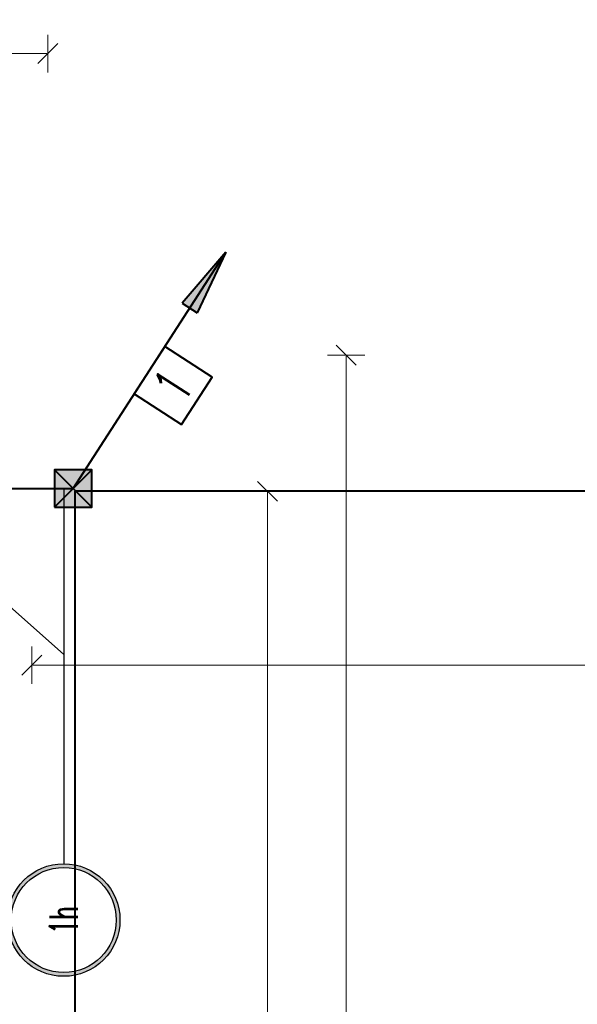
# Model space of a CAD drawing. Header units: millimetres. Extents: x -7955266 to 72030, y -46136 to 9299934.
# Tile 165 of 203: x -5102011 to -5096062, y 6628979 to 6639475. Entities that reach past the tile are written whole.
import ezdxf
from ezdxf.enums import TextEntityAlignment as Align

# ---------------------------------------------------------------- set-up
doc = ezdxf.new("R2010")
doc.units = ezdxf.units.MM
doc.header["$LTSCALE"] = 10
for name, color, linetype, lineweight in [('!XREF', 8, 'Continuous', 5), ('IE_ATRYBUTY_ BLOCK_1', 7, 'Continuous', 25), ('IE_ATRYBUTY_ BLOCK_2', 7, 'Continuous', 18), ('IE_odniesienie', 141, 'Continuous', 25), ('IE_zwody', 140, 'Continuous', 40), ('XREF_E_PRZ24002_rzut dachu$0$0-DACH-ISTN', 8, 'Continuous', 5), ('XREF_E_PRZ24002_rzut dachu$0$DO-HALA-WYMIAR', 8, 'Continuous', 5)]:
    doc.layers.add(name, color=color, linetype=linetype, lineweight=lineweight)
doc.styles.add('ROMANS', font='romans.shx', dxfattribs={"width": 0.8})
doc.styles.add('XREF_E_PRZ24002_rzut dachu$0$CP_ATTR', font='ROMANS.SHX')
doc.styles.add('XREF_E_PRZ24002_rzut dachu$0$ROMANS', font='romans.shx', dxfattribs={"width": 0.8})
doc.dimstyles.new('XREF_E_PRZ24002_rzut dachu$0$STANDARD', dxfattribs={"dimscale": 1.4, "dimtxt": 21, "dimasz": 0.5, "dimexe": 0.2, "dimexo": 0.1, "dimgap": 6, "dimtad": 1, "dimdec": 1, "dimrnd": 0.5, "dimzin": 12, "dimdsep": 46, "dimtxsty": 'XREF_E_PRZ24002_rzut dachu$0$ROMANS', "dimblk1": 'XREF_E_PRZ24002_rzut dachu$0$Q', "dimblk2": 'XREF_E_PRZ24002_rzut dachu$0$Q', "dimsah": 1, "dimcen": 0.5, "dimse1": 1, "dimse2": 1, "dimclrd": 8, "dimclre": 8, "dimclrt": 7, "dimadec": 0, "dimazin": 0, "dimtfac": 1, "dimtdec": 1, "dimtix": 1, "dimtmove": 2, "dimatfit": 3, "dimldrblk": 'XREF_E_PRZ24002_rzut dachu$0$Q', "dimfxl": 1, "dimtolj": 1, "dimtzin": 12, "dimarcsym": 0})

# ---------------------------------------------------------------- blocks, each defined once
blk = doc.blocks.new('XREF_E_PRZ24002_rzut dachu$0$Q')
for p, q in [((10.60660171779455, 10.60660171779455), (-10.60660171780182, -10.60660171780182)), ((0, 19.99999999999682), (0, -20.00000000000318))]:
    blk.add_line(p, q)
blk = doc.blocks.new('*D270')
at = {"layer": 'XREF_E_PRZ24002_rzut dachu$0$DO-HALA-WYMIAR', "color": 8, "lineweight": -2, "transparency": 16777216}
blk.add_line((-268247.3739348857, 259090.3301437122), (-268247.3739348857, 268362.3302934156), dxfattribs=at)
at = {"layer": 'XREF_E_PRZ24002_rzut dachu$0$DO-HALA-WYMIAR', "color": 8, "linetype": 'ByBlock', "lineweight": -2, "transparency": 16777216}
for p, rotation in [((-268247.3739348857, 268363.3302934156), 90), ((-268247.3739348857, 259089.3301437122), 270)]:
    blk.add_blockref('XREF_E_PRZ24002_rzut dachu$0$Q', p, dxfattribs=dict(at, rotation=rotation))
at = {"layer": 'XREF_E_PRZ24002_rzut dachu$0$DO-HALA-WYMIAR', "color": 7, "transparency": 16777216, "insert": (-268280.3739348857, 263726.3302185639), "char_height": 42, "attachment_point": 5, "rotation": 90, "style": 'XREF_E_PRZ24002_rzut dachu$0$ROMANS'}
blk.add_mtext('\\A1;9274', dxfattribs=at)
blk = doc.blocks.new('*D271')
at = {"layer": 'XREF_E_PRZ24002_rzut dachu$0$DO-HALA-WYMIAR', "color": 8, "lineweight": -2, "transparency": 16777216}
blk.add_line((-268497.6826430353, 268178.0013763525), (-258214.1825840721, 268178.0013763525), dxfattribs=at)
at = {"layer": 'XREF_E_PRZ24002_rzut dachu$0$DO-HALA-WYMIAR', "color": 8, "linetype": 'ByBlock', "lineweight": -2, "transparency": 16777216, "rotation": 180}
blk.add_blockref('XREF_E_PRZ24002_rzut dachu$0$Q', (-268498.6826430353, 268178.0013763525), dxfattribs=at)
at = {"layer": 'XREF_E_PRZ24002_rzut dachu$0$DO-HALA-WYMIAR', "color": 8, "linetype": 'ByBlock', "lineweight": -2, "transparency": 16777216}
blk.add_blockref('XREF_E_PRZ24002_rzut dachu$0$Q', (-258213.1825840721, 268178.0013763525), dxfattribs=at)
at = {"layer": 'XREF_E_PRZ24002_rzut dachu$0$DO-HALA-WYMIAR', "color": 7, "transparency": 16777216, "insert": (-263355.9326135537, 268211.0013763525), "char_height": 42, "attachment_point": 5, "style": 'XREF_E_PRZ24002_rzut dachu$0$ROMANS'}
blk.add_mtext('\\A1;10285.5', dxfattribs=at)
blk = doc.blocks.new('*D273')
at = {"layer": 'XREF_E_PRZ24002_rzut dachu$0$DO-HALA-WYMIAR', "color": 8, "lineweight": -2, "transparency": 16777216}
blk.add_line((-268482.6826345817, 268829.9121884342), (-271331.6826345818, 268829.9121884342), dxfattribs=at)
at = {"layer": 'XREF_E_PRZ24002_rzut dachu$0$DO-HALA-WYMIAR', "color": 8, "linetype": 'ByBlock', "lineweight": -2, "transparency": 16777216, "rotation": 180}
blk.add_blockref('XREF_E_PRZ24002_rzut dachu$0$Q', (-271332.6826345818, 268829.9121884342), dxfattribs=at)
at = {"layer": 'XREF_E_PRZ24002_rzut dachu$0$DO-HALA-WYMIAR', "color": 8, "linetype": 'ByBlock', "lineweight": -2, "transparency": 16777216}
blk.add_blockref('XREF_E_PRZ24002_rzut dachu$0$Q', (-268481.6826345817, 268829.9121884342), dxfattribs=at)
at = {"layer": 'XREF_E_PRZ24002_rzut dachu$0$DO-HALA-WYMIAR', "color": 7, "transparency": 16777216, "insert": (-269907.1826345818, 268862.9121884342), "char_height": 42, "attachment_point": 5, "style": 'XREF_E_PRZ24002_rzut dachu$0$ROMANS'}
blk.add_mtext('\\A1;2851', dxfattribs=at)
blk = doc.blocks.new('*D294')
at = {"layer": 'XREF_E_PRZ24002_rzut dachu$0$DO-HALA-WYMIAR', "color": 8, "lineweight": -2, "transparency": 16777216}
blk.add_line((-268163.4895671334, 266389.3303795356), (-268163.4895671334, 268507.33039543), dxfattribs=at)
at = {"layer": 'XREF_E_PRZ24002_rzut dachu$0$DO-HALA-WYMIAR', "color": 8, "linetype": 'ByBlock', "lineweight": -2, "transparency": 16777216}
for p, rotation in [((-268163.4895671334, 268508.33039543), 90), ((-268163.4895671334, 266388.3303795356), 270)]:
    blk.add_blockref('XREF_E_PRZ24002_rzut dachu$0$Q', p, dxfattribs=dict(at, rotation=rotation))
at = {"layer": 'XREF_E_PRZ24002_rzut dachu$0$DO-HALA-WYMIAR', "color": 7, "transparency": 16777216, "insert": (-268196.4895671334, 267448.3303874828), "char_height": 42, "attachment_point": 5, "rotation": 90, "style": 'XREF_E_PRZ24002_rzut dachu$0$ROMANS'}
blk.add_mtext('\\A1;2120', dxfattribs=at)
blk = doc.blocks.new('*U14')
h = blk.add_hatch(color=256)
h.dxf.hatch_style = 1
edge = h.paths.add_edge_path(flags=17)
edge.add_arc((0, 2300), 280, 0, 360)
edge = h.paths.add_edge_path()
edge.add_arc((0, 2300), 300, 0, 360)
h = blk.add_hatch(color=256)
h.dxf.hatch_style = 1
edge = h.paths.add_edge_path(flags=17)
edge.add_arc((-2300, 3.905303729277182e-13), 280, 0, 360)
edge = h.paths.add_edge_path()
edge.add_arc((-2300, 3.905303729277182e-13), 300, 0, 360)
for p, q in [((0, 0), (0, 2000)), ((-884.2457294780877, 1.13686837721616e-13), (1.13686837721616e-13, 1000)), ((0, 1.631566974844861e-13), (-2000, 3.905303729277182e-13))]:
    blk.add_line(p, q)
for centre, radius in [((0, 2300), 300), ((0, 2300), 280), ((-2300, 3.905303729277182e-13), 300), ((-2300, 3.905303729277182e-13), 280)]:
    blk.add_circle(centre, radius)
at = {"layer": 'IE_ATRYBUTY_ BLOCK_2', "style": 'ROMANS', "width": 0.6, "flags": 8}
for tag, p in [('OPIS1', (0, 2300)), ('OPIS2', (-2300, 3.979039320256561e-13))]:
    blk.add_attdef(tag, text='', height=150, dxfattribs=at).set_placement(p, align=Align.MIDDLE_CENTER)
blk = doc.blocks.new('przewody_odprowadzajace')
h = blk.add_hatch(color=256)
h.dxf.hatch_style = 1
h.paths.add_polyline_path([(580.7397828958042, 987.3926676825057), (620.7513559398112, 961.5625880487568), (813.5496950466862, 1260.213035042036)])
h.paths.add_polyline_path([(660.7629289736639, 935.7325084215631), (813.5496950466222, 1260.213035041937), (620.7513559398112, 961.5625880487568)])
for p, q in [((0, 0), (813.5496950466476, 1260.213035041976)), ((813.5496950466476, 1260.21303504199), (580.7397828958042, 987.3926676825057)), ((813.5496950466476, 1260.21303504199), (660.7629289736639, 935.7325084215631)), ((580.7397828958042, 987.3926676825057), (660.7629289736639, 935.7325084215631))]:
    blk.add_line(p, q)
blk.add_lwpolyline([(577.4624850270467, 341.3752750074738), (740.1724240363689, 593.4178820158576), (488.1298170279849, 756.1278210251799), (325.4198780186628, 504.0852140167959)], close=True)
at = {"layer": 'IE_ATRYBUTY_ BLOCK_1', "style": 'ROMANS', "width": 0.7, "flags": 8}
blk.add_attdef('TYP', text='', height=200, rotation=57.15511997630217, dxfattribs=at).set_placement((532.7961510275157, 548.7515480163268), align=Align.MIDDLE_CENTER)
at = {"layer": 'IE_ATRYBUTY_ BLOCK_2', "style": 'ROMANS', "width": 0.6, "flags": 8}
for tag, p in [('OPIS1', (931.7333529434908, 919.4383499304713)), ('OPIS2', (931.7333529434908, 719.4383499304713))]:
    blk.add_attdef(tag, text='', height=150, dxfattribs=at).set_placement(p, align=Align.CENTER)
blk = doc.blocks.new('polaczenie_skrecane')
blk.add_hatch(color=256).paths.add_polyline_path([(-100.2917648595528, -100.2917648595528), (99.70823514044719, -100.2917648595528), (99.70823514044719, 99.70823514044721), (-100.2917648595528, 99.70823514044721)])
for p, q in [((99.70823514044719, -100.2917648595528), (-100.2917648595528, 99.70823514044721)), ((99.70823514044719, 99.70823514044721), (-100.2917648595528, -100.2917648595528))]:
    blk.add_line(p, q)
blk.add_lwpolyline([(-100.2917648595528, -100.2917648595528), (99.70823514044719, -100.2917648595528), (99.70823514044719, 99.70823514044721), (-100.2917648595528, 99.70823514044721)], close=True)
at = {"layer": 'IE_ATRYBUTY_ BLOCK_1', "style": 'ROMANS', "width": 0.7, "flags": 8}
blk.add_attdef('TYP', text='', height=200, dxfattribs=at).set_placement((-0.2917648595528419, 119.6167062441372), align=Align.CENTER)
at = {"layer": 'IE_ATRYBUTY_ BLOCK_2', "style": 'ROMANS', "width": 0.6, "flags": 8}
for tag, p in [('OPIS1', (-0.2917648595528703, -273.7423123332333)), ('OPIS2', (-0.2917648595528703, -473.7423123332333))]:
    blk.add_attdef(tag, text='', height=150, dxfattribs=at).set_placement(p, align=Align.CENTER)
blk = doc.blocks.new('XREF_E_PRZ24002_rzut dachu')
at = {"layer": 'XREF_E_PRZ24002_rzut dachu$0$0-DACH-ISTN', "linetype": 'ByBlock', "style": 'XREF_E_PRZ24002_rzut dachu$0$CP_ATTR', "flags": 9}
for tag, p, height, width in [('ARTICLE', (-279644.0530858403, 267204.1877945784), 0.01000000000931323, 3.078589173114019), ('OTHER', (-279644.0530858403, 267204.1877945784), 0.01000000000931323, 3.078589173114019), ('PRODUCER', (-279644.0530858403, 267204.1877945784), 0.01000000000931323, 3.078589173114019), ('PRODUCT-TYPE', (-279644.0530858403, 267204.1877945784), 0.01000000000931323, 3.078589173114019), ('FLOW', (-279644.0530858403, 267204.1877945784), 0.01000000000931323, 3.078589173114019), ('NAME', (-279644.0530858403, 267204.1877945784), 0.01000000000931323, 3.078589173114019), ('ARTICLE', (-279398.180961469, 267206.1877945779), 0.01000000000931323, 2.430115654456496), ('OTHER', (-279398.180961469, 267206.1877945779), 0.01000000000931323, 2.430115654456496), ('PRODUCER', (-279398.180961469, 267206.1877945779), 0.01000000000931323, 2.430115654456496), ('PRODUCT-TYPE', (-279398.180961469, 267206.1877945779), 0.01000000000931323, 2.430115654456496), ('FLOW', (-279398.180961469, 267206.1877945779), 0.01000000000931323, 2.430115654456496), ('NAME', (-279398.180961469, 267206.1877945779), 0.01000000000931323, 2.430115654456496), ('ARTICLE', (-279880.8174823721, 267079.3296396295), 0.01000000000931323, 0.5206439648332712), ('OTHER', (-279880.8174823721, 267079.3296396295), 0.01000000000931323, 0.5206439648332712), ('PRODUCER', (-279880.8174823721, 267079.3296396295), 0.01000000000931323, 0.5206439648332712), ('PRODUCT-TYPE', (-279880.8174823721, 267079.3296396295), 0.01000000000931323, 0.5206439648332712), ('FLOW', (-279880.8174823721, 267079.3296396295), 0.01000000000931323, 0.5206439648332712), ('NAME', (-279880.8174823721, 267079.3296396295), 0.01000000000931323, 0.5206439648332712), ('ARTICLE', (-279828.7530858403, 267079.3296396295), 0.0001000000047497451, 0.9999999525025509), ('OTHER', (-279828.7530858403, 267079.3296396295), 0.0001000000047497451, 0.9999999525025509), ('NAME', (-279828.7530858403, 267079.3296396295), 0.0001000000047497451, 0.9999999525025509), ('PRODUCER', (-279828.7530858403, 267079.3296396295), 0.0001000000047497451, 0.9999999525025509), ('PRODUCT-TYPE', (-279828.7530858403, 267079.3296396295), 0.0001000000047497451, 0.9999999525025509), ('FLOW', (-279828.7530858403, 267079.3296396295), 0.0001000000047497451, 0.9999999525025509), ('ARTICLE', (-279558.1809614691, 266590.1117869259), 0.0001000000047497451, 0.9999999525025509), ('NAME', (-279558.1809614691, 266590.1117869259), 0.0001000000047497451, 0.9999999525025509), ('PRODUCER', (-279558.1809614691, 266590.1117869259), 0.0001000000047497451, 0.9999999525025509), ('PRODUCT-TYPE', (-279558.1809614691, 266590.1117869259), 0.0001000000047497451, 0.9999999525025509), ('FLOW', (-279558.1809614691, 266590.1117869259), 0.0001000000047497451, 0.9999999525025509), ('OTHER', (-279558.1809614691, 266590.1117869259), 0.0001000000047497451, 0.9999999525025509), ('ARTICLE', (-280739.2665486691, 251288.9125331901), 0.0001000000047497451, 0.9999999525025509), ('OTHER', (-280739.2665486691, 251288.9125331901), 0.0001000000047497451, 0.9999999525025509), ('NAME', (-280739.2665486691, 251288.9125331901), 0.0001000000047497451, 0.9999999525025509), ('PRODUCER', (-280739.2665486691, 251288.9125331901), 0.0001000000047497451, 0.9999999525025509), ('PRODUCT-TYPE', (-280739.2665486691, 251288.9125331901), 0.0001000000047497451, 0.9999999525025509), ('FLOW', (-280739.2665486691, 251288.9125331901), 0.0001000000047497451, 0.9999999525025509), ('ARTICLE', (-280605.6504863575, 251288.9125333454), 0.0001000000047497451, 0.9999999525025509), ('OTHER', (-280605.6504863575, 251288.9125333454), 0.0001000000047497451, 0.9999999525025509), ('PRODUCER', (-280605.6504863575, 251288.9125333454), 0.0001000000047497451, 0.9999999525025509), ('PRODUCT-TYPE', (-280605.6504863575, 251288.9125333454), 0.0001000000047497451, 0.9999999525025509), ('FLOW', (-280605.6504863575, 251288.9125333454), 0.0001000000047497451, 0.9999999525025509), ('NAME', (-280605.6504863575, 251288.9125333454), 0.0001000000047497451, 0.9999999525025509), ('ARTICLE', (-279957.3813551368, 251288.9125333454), 0.0001000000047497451, 0.9999999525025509), ('OTHER', (-279957.3813551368, 251288.9125333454), 0.0001000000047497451, 0.9999999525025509), ('PRODUCER', (-279957.3813551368, 251288.9125333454), 0.0001000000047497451, 0.9999999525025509), ('PRODUCT-TYPE', (-279957.3813551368, 251288.9125333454), 0.0001000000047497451, 0.9999999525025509), ('FLOW', (-279957.3813551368, 251288.9125333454), 0.0001000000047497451, 0.9999999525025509), ('NAME', (-279957.3813551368, 251288.9125333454), 0.0001000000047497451, 0.9999999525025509)]:
    blk.add_attdef(tag, p, '', height=height, dxfattribs=dict(at, width=width))
for tag, p, height, rotation, width in [('PRODUCT-TYPE', (-279196.1941682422, 267204.1877945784), 0.0001000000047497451, 180, 0.9999999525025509), ('PRODUCER', (-279196.1941682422, 267204.1877945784), 0.0001000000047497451, 180, 0.9999999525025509), ('ARTICLE', (-279196.1941682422, 267204.1877945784), 0.0001000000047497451, 180, 0.9999999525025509), ('OTHER', (-279196.1941682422, 267204.1877945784), 0.0001000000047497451, 180, 0.9999999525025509), ('FLOW', (-279196.1941682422, 267204.1877945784), 0.0001000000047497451, 180, 0.9999999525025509), ('NAME', (-279196.1941682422, 267204.1877945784), 0.0001000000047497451, 180, 0.9999999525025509), ('PRODUCT-TYPE', (-279109.0746550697, 267204.1877945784), 0.01500000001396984, 180, 0.580796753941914), ('PRODUCER', (-279109.0746550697, 267204.1877945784), 0.01500000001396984, 180, 0.580796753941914), ('ARTICLE', (-279109.0746550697, 267204.1877945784), 0.01500000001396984, 180, 0.580796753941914), ('OTHER', (-279109.0746550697, 267204.1877945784), 0.01500000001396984, 180, 0.580796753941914), ('FLOW', (-279109.0746550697, 267204.1877945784), 0.01500000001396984, 180, 0.580796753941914), ('NAME', (-279109.0746550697, 267204.1877945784), 0.01500000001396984, 180, 0.580796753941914), ('PRODUCT-TYPE', (-279015.1693957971, 267206.1877945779), 0.0001000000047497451, 180, 0.9999999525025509), ('PRODUCER', (-279015.1693957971, 267206.1877945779), 0.0001000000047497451, 180, 0.9999999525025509), ('ARTICLE', (-279015.1693957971, 267206.1877945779), 0.0001000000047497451, 180, 0.9999999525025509), ('OTHER', (-279015.1693957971, 267206.1877945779), 0.0001000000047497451, 180, 0.9999999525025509), ('FLOW', (-279015.1693957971, 267206.1877945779), 0.0001000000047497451, 180, 0.9999999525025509), ('NAME', (-279015.1693957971, 267206.1877945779), 0.0001000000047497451, 180, 0.9999999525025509), ('PRODUCT-TYPE', (-278926.2246551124, 267206.1877945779), 0.01500000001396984, 180, 0.5929649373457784), ('PRODUCER', (-278926.2246551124, 267206.1877945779), 0.01500000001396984, 180, 0.5929649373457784), ('ARTICLE', (-278926.2246551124, 267206.1877945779), 0.01500000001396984, 180, 0.5929649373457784), ('OTHER', (-278926.2246551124, 267206.1877945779), 0.01500000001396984, 180, 0.5929649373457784), ('FLOW', (-278926.2246551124, 267206.1877945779), 0.01500000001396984, 180, 0.5929649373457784), ('NAME', (-278926.2246551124, 267206.1877945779), 0.01500000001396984, 180, 0.5929649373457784), ('PRODUCT-TYPE', (-281343.2630320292, 251313.1625331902), 0.0001000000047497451, 180, 0.9999999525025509), ('PRODUCER', (-281343.2630320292, 251313.1625331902), 0.0001000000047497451, 180, 0.9999999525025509), ('ARTICLE', (-281343.2630320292, 251313.1625331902), 0.0001000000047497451, 180, 0.9999999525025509), ('OTHER', (-281343.2630320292, 251313.1625331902), 0.0001000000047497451, 180, 0.9999999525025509), ('NAME', (-281343.2630320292, 251313.1625331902), 0.0001000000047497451, 180, 0.9999999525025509), ('FLOW', (-281343.2630320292, 251313.1625331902), 0.0001000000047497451, 180, 0.9999999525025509), ('PRODUCT-TYPE', (-281440.062336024, 251297.5069951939), 9.999998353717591e-05, 135, 1.000000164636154), ('PRODUCER', (-281440.062336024, 251297.5069951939), 9.999998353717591e-05, 135, 1.000000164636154), ('ARTICLE', (-281440.062336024, 251297.5069951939), 9.999998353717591e-05, 135, 1.000000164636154), ('OTHER', (-281440.062336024, 251297.5069951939), 9.999998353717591e-05, 135, 1.000000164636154), ('FLOW', (-281440.062336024, 251297.5069951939), 9.999998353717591e-05, 135, 1.000000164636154), ('NAME', (-281440.062336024, 251297.5069951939), 9.999998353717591e-05, 135, 1.000000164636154), ('PRODUCT-TYPE', (-281127.8785464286, 251288.9125331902), 0.0001000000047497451, 180, 0.9999999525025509), ('PRODUCER', (-281127.8785464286, 251288.9125331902), 0.0001000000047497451, 180, 0.9999999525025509), ('ARTICLE', (-281127.8785464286, 251288.9125331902), 0.0001000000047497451, 180, 0.9999999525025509), ('OTHER', (-281127.8785464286, 251288.9125331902), 0.0001000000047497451, 180, 0.9999999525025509), ('NAME', (-281127.8785464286, 251288.9125331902), 0.0001000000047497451, 180, 0.9999999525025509), ('FLOW', (-281127.8785464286, 251288.9125331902), 0.0001000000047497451, 180, 0.9999999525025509), ('ARTICLE', (-281411.2902044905, 251268.7348636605), 9.999998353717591e-05, 315, 1.000000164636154), ('NAME', (-281411.2902044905, 251268.7348636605), 9.999998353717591e-05, 315, 1.000000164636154), ('PRODUCER', (-281411.2902044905, 251268.7348636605), 9.999998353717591e-05, 315, 1.000000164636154), ('PRODUCT-TYPE', (-281411.2902044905, 251268.7348636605), 9.999998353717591e-05, 315, 1.000000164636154), ('FLOW', (-281411.2902044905, 251268.7348636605), 9.999998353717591e-05, 315, 1.000000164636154), ('OTHER', (-281411.2902044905, 251268.7348636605), 9.999998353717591e-05, 315, 1.000000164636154)]:
    blk.add_attdef(tag, p, '', height=height, rotation=rotation, dxfattribs=dict(at, width=width))
at = {"layer": 'XREF_E_PRZ24002_rzut dachu$0$0-DACH-ISTN', "linetype": 'ByBlock', "style": 'XREF_E_PRZ24002_rzut dachu$0$CP_ATTR', "text_generation_flag": 4, "width": 0.9999999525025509, "flags": 9}
for tag, p, rotation in [('PRODUCT-TYPE', (-279463.180961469, 267141.1877945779), 90), ('PRODUCER', (-279463.180961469, 267141.1877945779), 90), ('ARTICLE', (-279463.180961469, 267141.1877945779), 90), ('OTHER', (-279463.180961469, 267141.1877945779), 90), ('NAME', (-279463.180961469, 267141.1877945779), 90), ('FLOW', (-279463.180961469, 267141.1877945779), 90), ('PRODUCT-TYPE', (-281127.8785464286, 251288.9125331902), 180), ('PRODUCER', (-281127.8785464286, 251288.9125331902), 180), ('ARTICLE', (-281127.8785464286, 251288.9125331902), 180), ('OTHER', (-281127.8785464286, 251288.9125331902), 180), ('NAME', (-281127.8785464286, 251288.9125331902), 180), ('FLOW', (-281127.8785464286, 251288.9125331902), 180)]:
    blk.add_attdef(tag, p, '', height=0.0001000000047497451, rotation=rotation, dxfattribs=at)
at = {"layer": 'XREF_E_PRZ24002_rzut dachu$0$0-DACH-ISTN', "linetype": 'ByBlock', "style": 'XREF_E_PRZ24002_rzut dachu$0$CP_ATTR', "flags": 9}
for tag, p, height, rotation in [('PRODUCT-TYPE', (-279586.6821856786, 266526.1853309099), 0.002500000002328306, 180), ('PRODUCER', (-279586.6821856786, 266526.1853309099), 0.002500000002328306, 180), ('ARTICLE', (-279586.6821856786, 266526.1853309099), 0.002500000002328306, 180), ('OTHER', (-279586.6821856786, 266526.1853309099), 0.002500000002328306, 180), ('FLOW', (-279586.6821856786, 266526.1853309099), 0.002500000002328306, 180), ('NAME', (-279586.6821856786, 266526.1853309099), 0.002500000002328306, 180), ('ARTICLE', (-281440.062336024, 251297.5069951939), 0.0001, 315), ('NAME', (-281440.062336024, 251297.5069951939), 0.0001, 315), ('PRODUCER', (-281440.062336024, 251297.5069951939), 0.0001, 315), ('PRODUCT-TYPE', (-281440.062336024, 251297.5069951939), 0.0001, 315), ('FLOW', (-281440.062336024, 251297.5069951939), 0.0001, 315), ('OTHER', (-281440.062336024, 251297.5069951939), 0.0001, 315), ('PRODUCT-TYPE', (-281117.0976194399, 251288.9125331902), 0.0001, 180), ('PRODUCER', (-281117.0976194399, 251288.9125331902), 0.0001, 180), ('ARTICLE', (-281117.0976194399, 251288.9125331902), 0.0001, 180), ('OTHER', (-281117.0976194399, 251288.9125331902), 0.0001, 180), ('FLOW', (-281117.0976194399, 251288.9125331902), 0.0001, 180), ('NAME', (-281117.0976194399, 251288.9125331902), 0.0001, 180), ('PRODUCT-TYPE', (-280739.2665486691, 251288.9125331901), 0.0001, 180), ('PRODUCER', (-280739.2665486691, 251288.9125331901), 0.0001, 180), ('ARTICLE', (-280739.2665486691, 251288.9125331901), 0.0001, 180), ('OTHER', (-280739.2665486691, 251288.9125331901), 0.0001, 180), ('FLOW', (-280739.2665486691, 251288.9125331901), 0.0001, 180), ('NAME', (-280739.2665486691, 251288.9125331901), 0.0001, 180), ('PRODUCT-TYPE', (-279957.3813551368, 251288.9125333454), 0.0001, 180), ('PRODUCER', (-279957.3813551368, 251288.9125333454), 0.0001, 180), ('ARTICLE', (-279957.3813551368, 251288.9125333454), 0.0001, 180), ('OTHER', (-279957.3813551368, 251288.9125333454), 0.0001, 180), ('FLOW', (-279957.3813551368, 251288.9125333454), 0.0001, 180), ('NAME', (-279957.3813551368, 251288.9125333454), 0.0001, 180)]:
    blk.add_attdef(tag, p, '', height=height, rotation=rotation, dxfattribs=at)
at = {"layer": 'XREF_E_PRZ24002_rzut dachu$0$0-DACH-ISTN', "linetype": 'ByBlock', "style": 'XREF_E_PRZ24002_rzut dachu$0$CP_ATTR'}
for tag, p, height, flags in [('VAL', (-281520.0315226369, 251451.2538443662), 5e-05, 1), ('NAME', (-281520.0315226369, 251451.2537995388), 5e-05, 1), ('FLOW', (-281520.031525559, 251451.2537610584), 5e-05, 1), ('CHARACTER', (-281520.031525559, 251451.2537214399), 5e-05, 1), ('TEMPERATURE', (-281520.031525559, 251451.253674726), 5e-05, 1), ('NUMBER', (-281520.031525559, 251451.2536351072), 5e-05, 1), ('PRODUCT-TYPE', (-281520.031525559, 251451.2535913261), 5e-05, 1), ('ORDER-NO', (-281520.031525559, 251451.2535455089), 5e-05, 1), ('H', (-281520.0313761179, 251451.2537995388), 5e-05, 1), ('PN', (-281520.0313331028, 251451.2537995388), 5e-05, 1), ('PRODUCER', (-281520.0313379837, 251451.2537610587), 5e-05, 1), ('VOLTAGE', (-281520.0312765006, 251451.253632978), 5e-05, 1), ('ARTICLE', (-281520.0312587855, 251451.2538079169), 5e-05, 1), ('WEIGHT', (-281520.0312379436, 251451.2537194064), 5e-05, 1), ('GROUP', (-281520.0312306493, 251451.2536756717), 5e-05, 1), ('POWER', (-281520.0312296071, 251451.2535403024), 5e-05, 1), ('DN', (-281520.0311316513, 251451.2535850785), 5e-05, 1), ('ARTICLE', (-281343.2630320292, 251313.1625331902), 0.0001, 9), ('NAME', (-281343.2630320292, 251313.1625331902), 0.0001, 9), ('PRODUCER', (-281343.2630320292, 251313.1625331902), 0.0001, 9), ('PRODUCT-TYPE', (-281343.2630320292, 251313.1625331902), 0.0001, 9), ('FLOW', (-281343.2630320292, 251313.1625331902), 0.0001, 9), ('OTHER', (-281343.2630320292, 251313.1625331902), 0.0001, 9), ('ARTICLE', (-281127.8785464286, 251288.9125331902), 0.0001, 9), ('OTHER', (-281127.8785464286, 251288.9125331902), 0.0001, 9), ('NAME', (-281127.8785464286, 251288.9125331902), 0.0001, 9), ('PRODUCER', (-281127.8785464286, 251288.9125331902), 0.0001, 9), ('PRODUCT-TYPE', (-281127.8785464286, 251288.9125331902), 0.0001, 9), ('FLOW', (-281127.8785464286, 251288.9125331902), 0.0001, 9), ('ARTICLE', (-280750.0474756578, 251288.9125331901), 0.0001, 9), ('OTHER', (-280750.0474756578, 251288.9125331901), 0.0001, 9), ('NAME', (-280750.0474756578, 251288.9125331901), 0.0001, 9), ('PRODUCER', (-280750.0474756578, 251288.9125331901), 0.0001, 9), ('PRODUCT-TYPE', (-280750.0474756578, 251288.9125331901), 0.0001, 9), ('FLOW', (-280750.0474756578, 251288.9125331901), 0.0001, 9), ('ARTICLE', (-280647.2665486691, 251288.9125333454), 0.0001, 9), ('OTHER', (-280647.2665486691, 251288.9125333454), 0.0001, 9), ('PRODUCER', (-280647.2665486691, 251288.9125333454), 0.0001, 9), ('PRODUCT-TYPE', (-280647.2665486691, 251288.9125333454), 0.0001, 9), ('FLOW', (-280647.2665486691, 251288.9125333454), 0.0001, 9), ('NAME', (-280647.2665486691, 251288.9125333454), 0.0001, 9), ('ARTICLE', (-281393.6125349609, 251261.4125331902), 0.0001, 9), ('OTHER', (-281393.6125349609, 251261.4125331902), 0.0001, 9), ('NAME', (-281393.6125349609, 251261.4125331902), 0.0001, 9), ('PRODUCER', (-281393.6125349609, 251261.4125331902), 0.0001, 9), ('PRODUCT-TYPE', (-281393.6125349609, 251261.4125331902), 0.0001, 9), ('FLOW', (-281393.6125349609, 251261.4125331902), 0.0001, 9), ('VAL', (-281345.5026802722, 250753.9798198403), 5e-05, 1), ('FLOW', (-281345.5026831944, 250753.9797365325), 5e-05, 1), ('CHARACTER', (-281345.5026831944, 250753.979696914), 5e-05, 1), ('TEMPERATURE', (-281345.5026831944, 250753.9796502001), 5e-05, 1), ('NUMBER', (-281345.5026831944, 250753.9796105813), 5e-05, 1), ('PRODUCT-TYPE', (-281345.5026831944, 250753.9795668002), 5e-05, 1), ('ORDER-NO', (-281345.5026831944, 250753.979520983), 5e-05, 1), ('NAME', (-281345.5026802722, 250753.9797750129), 5e-05, 1), ('H', (-281345.5025337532, 250753.9797750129), 5e-05, 1), ('PRODUCER', (-281345.5024956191, 250753.9797365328), 5e-05, 1), ('PN', (-281345.5024907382, 250753.9797750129), 5e-05, 1), ('VOLTAGE', (-281345.5024341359, 250753.9796084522), 5e-05, 1), ('ARTICLE', (-281345.5024164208, 250753.979783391), 5e-05, 1), ('WEIGHT', (-281345.502395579, 250753.9796948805), 5e-05, 1), ('GROUP', (-281345.5023882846, 250753.9796511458), 5e-05, 1), ('POWER', (-281345.5023872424, 250753.9795157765), 5e-05, 1), ('DN', (-281345.5022892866, 250753.9795605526), 5e-05, 1)]:
    blk.add_attdef(tag, p, '', height=height, dxfattribs=dict(at, flags=flags))
at = {"layer": 'XREF_E_PRZ24002_rzut dachu$0$0-DACH-ISTN', "linetype": 'ByBlock', "style": 'XREF_E_PRZ24002_rzut dachu$0$CP_ATTR', "text_generation_flag": 4, "width": 0.9999999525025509, "flags": 9}
for tag in ['ARTICLE', 'OTHER', 'NAME', 'PRODUCER', 'PRODUCT-TYPE', 'FLOW']:
    blk.add_attdef(tag, (-280739.2665486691, 251288.9125331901), '', height=0.0001000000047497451, dxfattribs=at)
at = {"layer": 'XREF_E_PRZ24002_rzut dachu$0$0-DACH-ISTN', "linetype": 'ByBlock', "style": 'XREF_E_PRZ24002_rzut dachu$0$CP_ATTR', "flags": 9}
for tag, p in [('ORDER-NO', (-280584.3265687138, 251288.164607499)), ('PRODUCER', (-280584.3261833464, 251288.1600992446)), ('GROUP', (-280584.325503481, 251288.175978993)), ('PRODUCT-TYPE', (-280584.3255588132, 251288.1688363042)), ('ARTICLE', (-280584.3252772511, 251288.172336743)), ('NUMBER', (-280584.3250538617, 251288.1795038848)), ('NAME', (-280584.3246751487, 251288.1836389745)), ('TEMPERATURE', (-280584.3145761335, 251288.183491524)), ('FLOW', (-280584.3121592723, 251288.1757186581)), ('CHARACTER', (-280584.3112939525, 251288.172636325)), ('VOLTAGE', (-280584.3065077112, 251288.1607085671)), ('POWER', (-280584.3058639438, 251288.164694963)), ('OTHER', (-280584.3046278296, 251288.179787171)), ('DN', (-280584.2994389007, 251288.1689706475)), ('PN', (-280584.2991510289, 251288.1761193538))]:
    blk.add_attdef(tag, text='', height=0.002, dxfattribs=at).set_placement(p, align=Align.MIDDLE_LEFT)
for tag, height, width, p in [('ORDER-NO', 0.001574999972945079, 1.000000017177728, (-279928.7762760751, 251288.3235417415)), ('PRODUCER', 0.00157500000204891, 0.999999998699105, (-279928.775972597, 251288.3199914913)), ('GROUP', 0.00157500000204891, 0.999999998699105, (-279928.775437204, 251288.332496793)), ('PRODUCT-TYPE', 0.00157500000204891, 0.999999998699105, (-279928.7754807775, 251288.3268719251)), ('ARTICLE', 0.00157500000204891, 0.999999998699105, (-279928.7752590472, 251288.3296285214)), ('NUMBER', 0.00157500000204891, 0.999999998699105, (-279928.7750831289, 251288.3352726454)), ('NAME', 0.00157500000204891, 0.999999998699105, (-279928.7747848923, 251288.3385290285)), ('TEMPERATURE', 0.00157500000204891, 0.999999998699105, (-279928.7668319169, 251288.338412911)), ('FLOW', 0.00157500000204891, 0.999999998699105, (-279928.7649286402, 251288.3322917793)), ('CHARACTER', 0.00157500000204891, 0.999999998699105, (-279928.7642472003, 251288.3298644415)), ('VOLTAGE', 0.00157500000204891, 0.999999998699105, (-279928.7604780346, 251288.3204713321)), ('POWER', 0.00157500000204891, 0.999999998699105, (-279928.759971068, 251288.3236106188)), ('OTHER', 0.00157500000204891, 0.999999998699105, (-279928.7589976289, 251288.335495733)), ('DN', 0.00157500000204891, 0.999999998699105, (-279928.7549113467, 251288.3269777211)), ('PN', 0.00157500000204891, 0.999999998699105, (-279928.7546846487, 251288.3326073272))]:
    blk.add_attdef(tag, text='', height=height, dxfattribs=dict(at, width=width)).set_placement(p, align=Align.MIDDLE_LEFT)
at = {"layer": 'XREF_E_PRZ24002_rzut dachu$0$DO-HALA-WYMIAR'}
for base, p1, p2, picture, middle in [((-271332.6826345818, 268829.9121884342), (-268481.6826345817, 268654.6447043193, -5.044031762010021e-06), (-271332.6826345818, 268508.3303954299, -5.044031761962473e-06), '*D273', (-269907.1826345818, 268862.9121884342)), ((-258213.1825840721, 268178.0013763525), (-268498.6826430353, 268363.3302934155, -5.246803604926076e-06), (-258213.1825840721, 268178.6973743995, -5.044031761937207e-06), '*D271', (-263355.9326135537, 268211.0013763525))]:
    dim = blk.add_linear_dim(base=base, p1=p1, p2=p2, dimstyle='XREF_E_PRZ24002_rzut dachu$0$STANDARD', override={"dimscale": 2}, dxfattribs=at)
    dim.commit()
    dim.dimension.update_dxf_attribs({"geometry": picture, "text_midpoint": middle})
for base, p1, p2, picture, middle in [((-268163.4895671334, 268508.33039543), (-268481.6826345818, 266388.3303795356, -5.044031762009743e-06), (-268481.6826345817, 268508.33039543), '*D294', (-268196.4895671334, 267448.3303874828)), ((-268247.3739348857, 268363.3302934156), (-268227.3739348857, 259089.3301437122, -4.584108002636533e-07), (-268247.3137327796, 268363.3302934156, -5.044031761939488e-06), '*D270', (-268280.3739348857, 263726.3302185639))]:
    dim = blk.add_linear_dim(base=base, p1=p1, p2=p2, angle=90, dimstyle='XREF_E_PRZ24002_rzut dachu$0$STANDARD', override={"dimscale": 2}, dxfattribs=at)
    dim.commit()
    dim.dimension.update_dxf_attribs({"geometry": picture, "text_midpoint": middle})

msp = doc.modelspace()

# ---------------------------------------------------------------- linework, layer by layer
at = {"layer": 'IE_zwody'}
for p, q in [((-4999020.732677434, 6634447.620839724), (-5101420.863607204, 6634447.620839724, -3.21183282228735e-08)), ((-5101420.863607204, 6634447.620839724, -3.21183282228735e-08), (-5101420.717176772, 6542311.989952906, -3.235381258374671e-07))]:
    msp.add_line(p, q, dxfattribs=at)
msp.add_lwpolyline([(-5102111.112573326, 6635553.760084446), (-5102111.112573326, 6634477.620839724), (-5101439.967358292, 6634476.823036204)], dxfattribs=at)

# ---------------------------------------------------------------- block references
at = {"layer": '!XREF', "xscale": 10, "yscale": 10, "zscale": 10}
msp.add_blockref('XREF_E_PRZ24002_rzut dachu', (-2416894.037204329, 3950814.317905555, 5.044031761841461e-05), dxfattribs=at)
at = {"layer": 'IE_odniesienie'}
ref = msp.add_blockref('*U14', (-5101540.863045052, 6634477.620839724), dxfattribs=dict(at, xscale=2, yscale=2, zscale=2, rotation=90))
ref.add_attrib('OPIS1', 'Ah', dxfattribs={"layer": 'IE_ATRYBUTY_ BLOCK_2', "height": 300, "rotation": 90, "style": 'ROMANS', "width": 0.6}).set_placement((-5106140.863045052, 6634477.620839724), align=Align.MIDDLE_CENTER)
ref.add_attrib('OPIS2', '1h', dxfattribs={"layer": 'IE_ATRYBUTY_ BLOCK_2', "height": 300, "rotation": 90, "style": 'ROMANS', "width": 0.6}).set_placement((-5101540.863045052, 6629877.620839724), align=Align.MIDDLE_CENTER)
at = {"layer": 'IE_zwody'}
ref = msp.add_blockref('przewody_odprowadzajace', (-5101439.383323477, 6634477.407348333), dxfattribs=dict(at, xscale=2, yscale=2))
ref.add_attrib('TYP', '1', dxfattribs={"layer": 'IE_ATRYBUTY_ BLOCK_1', "height": 400.0000000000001, "rotation": 57.1551199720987, "style": 'ROMANS', "width": 0.7000000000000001}).set_placement((-5100373.791021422, 6635574.910444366), align=Align.MIDDLE_CENTER)
at = {"layer": 'IE_zwody', "linetype": 'Continuous', "ltscale": 20, "xscale": 2, "yscale": 2, "zscale": 2}
msp.add_blockref('polaczenie_skrecane', (-5101439.383828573, 6634477.406565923), dxfattribs=at)

doc.saveas('drawing.dxf')
